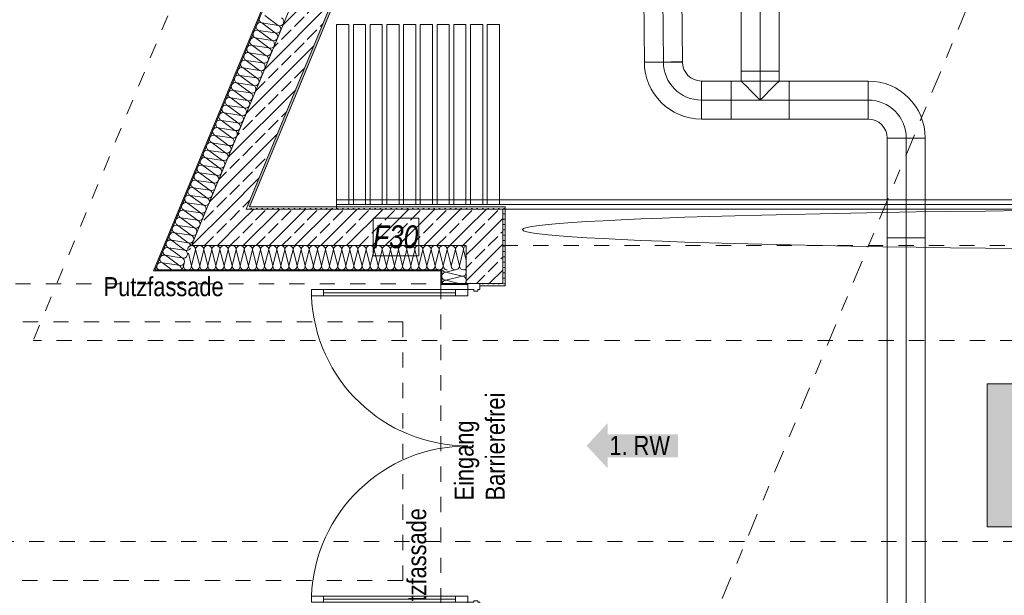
# Model space of a CAD drawing. Header units: metres. Extents: x -79 to 740, y -195 to 69.
# Tile 88 of 183: x 1.38 to 7.85, y 14.46 to 18.25. Entities that reach past the tile are written whole.
import ezdxf

# ---------------------------------------------------------------- set-up
doc = ezdxf.new("R2010")
doc.units = ezdxf.units.M
doc.header["$MEASUREMENT"] = 0
for name, pattern in [('Schnittlinie', [0.3, 0.15, -0.075, 0, -0.075]), ('Strichlinie eng', [0.115, 0.075, -0.04]), ('Strichlinie_ eng', [0.115, 0.075, -0.04]), ('STRICHPUNKT2', [12.7, 6.35, -3.175, 0, -3.175]), ('Untersicht', [0.1, 0.075, -0.025])]:
    doc.linetypes.add(name, pattern=pattern)
for name, color, linetype in [('00 Linien_Kreise_Splines', 7, 'Continuous'), ('00 Überdachte Pausenhalle', 7, 'Continuous'), ('10 Fassade', 7, 'Continuous'), ('50 Elektro', 7, 'Continuous'), ('70 Lüftung', 7, 'Continuous'), ('90 Allgemein Hinweise', 7, 'Continuous'), ('97 Brandschutz', 7, 'Continuous'), ('Neubau_00 Schraffuren', 7, 'Continuous'), ('Neubau_00 Überdachte Pausenhalle', 7, 'Continuous'), ('Neubau_10 Wand außen', 7, 'Continuous'), ('Neubau_30 Dach', 7, 'Continuous'), ('Neubau_30 Dachfenster', 7, 'Continuous'), ('Neubau_50 Möblierung', 7, 'Continuous')]:
    doc.layers.add(name, color=color, linetype=linetype)
doc.styles.add('ERSTELLTER_STIL_2', font='ARIALN.TTF')
doc.styles.add('ERSTELLTER_STIL_6', font='ARIALN.TTF')
doc.linetypes.add('Wolke', pattern='A,0,[3,995_ARC_240 MEN_GR_EG_2607011.Shx,S=0.015817,R=0,X=-0.000255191,Y=0.048578],-1.9835,0', length=1.9835)
pattern_1 = [(45, (0, 0.175), (-0.05568466, 0.05568466), [0, -0.0525, 0, -0.07875]), (110, (0.175, 0.175), (0.0740008, 0.02693409), [0, -0.0385, 0, -0.0665])]
pattern_2 = [(45, (0, 0), (-0.01767767, 0.01767767), [0, -0.025])]
pattern_3 = [(45, (0, 0), (-0.0848528, 0.0848528), []), (45, (-0.04243, 0.04243), (-0.0848528, 0.0848528), [0.09, -0.03])]

# ---------------------------------------------------------------- blocks, each defined once
blk = doc.blocks.new('*X152')
at = {"layer": 'Neubau_10 Wand außen', "color": 8, "linetype": 'Continuous', "lineweight": 9}
for p, q in [((2.4161, 16.7018), (2.4438, 16.6813)), ((2.46, 16.7312), (2.4642, 16.7305)), ((2.4618, 16.7323), (2.4642, 16.7305)), ((2.3247, 16.6407), (2.3771, 16.6019)), ((2.332, 16.6456), (2.4233, 16.632)), ((2.3704, 16.6713), (2.4233, 16.632)), ((2.396, 16.6884), (2.4438, 16.6813))]:
    blk.add_line(p, q, dxfattribs=at)
for centre, start, end in [((2.4744, 16.7552), 7.02306, 67.5), ((2.454, 16.7059), 247.5, 337.5), ((2.4744, 16.7552), 247.5, 337.5), ((2.454, 16.7059), 337.5, 67.5), ((2.4336, 16.6566), 247.5, 337.5), ((2.4131, 16.6074), 348.19325, 67.5), ((2.4336, 16.6566), 337.5, 67.5), ((2.3044, 16.6235), 207.24014, 234.23938)]:
    blk.add_arc(centre, 0.0267, start, end, dxfattribs=at)
blk = doc.blocks.new('*X154')
at = {"layer": 'Neubau_10 Wand außen', "color": 8, "linetype": 'Continuous', "lineweight": 9}
for p, q in [((2.9881, 18.2742), (3.0765, 18.2087)), ((2.9677, 18.2249), (3.0561, 18.1595)), ((2.9677, 18.2249), (3.0765, 18.2087)), ((2.9269, 18.1264), (3.0152, 18.0609)), ((2.9269, 18.1264), (3.0356, 18.1102)), ((2.9473, 18.1757), (3.0561, 18.1595)), ((2.9473, 18.1757), (3.0356, 18.1102)), ((2.9065, 18.0771), (2.9948, 18.0117)), ((2.9065, 18.0771), (3.0152, 18.0609)), ((2.8861, 18.0278), (2.9948, 18.0117)), ((2.8861, 18.0278), (2.9744, 17.9624)), ((2.8453, 17.9293), (2.9336, 17.8638)), ((2.8453, 17.9293), (2.954, 17.9131)), ((2.8657, 17.9786), (2.954, 17.9131)), ((2.8657, 17.9786), (2.9744, 17.9624)), ((2.8248, 17.88), (2.9336, 17.8638)), ((2.8248, 17.88), (2.9132, 17.8146)), ((2.8044, 17.8307), (2.8928, 17.7653)), ((2.8044, 17.8307), (2.9132, 17.8146)), ((2.7636, 17.7322), (2.8724, 17.716)), ((2.7636, 17.7322), (2.852, 17.6667)), ((2.784, 17.7815), (2.8724, 17.716)), ((2.784, 17.7815), (2.8928, 17.7653)), ((2.7432, 17.6829), (2.8315, 17.6175)), ((2.7432, 17.6829), (2.852, 17.6667)), ((2.7228, 17.6336), (2.8111, 17.5682)), ((2.7228, 17.6336), (2.8315, 17.6175)), ((2.682, 17.5351), (2.7703, 17.4696)), ((2.682, 17.5351), (2.7907, 17.5189)), ((2.7024, 17.5844), (2.8111, 17.5682)), ((2.7024, 17.5844), (2.7907, 17.5189)), ((2.6616, 17.4858), (2.7499, 17.4204)), ((2.6616, 17.4858), (2.7703, 17.4696)), ((2.6412, 17.4366), (2.7499, 17.4204)), ((2.6412, 17.4366), (2.7295, 17.3711)), ((2.6207, 17.3873), (2.7091, 17.3218)), ((2.6207, 17.3873), (2.7295, 17.3711)), ((2.5799, 17.2887), (2.6887, 17.2725)), ((2.5799, 17.2887), (2.6683, 17.2233)), ((2.6003, 17.338), (2.6887, 17.2725)), ((2.6003, 17.338), (2.7091, 17.3218)), ((2.5595, 17.2395), (2.6479, 17.174)), ((2.5595, 17.2395), (2.6683, 17.2233)), ((2.5391, 17.1902), (2.6274, 17.1247)), ((2.5391, 17.1902), (2.6479, 17.174)), ((2.4983, 17.0916), (2.5866, 17.0262)), ((2.4983, 17.0916), (2.607, 17.0755)), ((2.5187, 17.1409), (2.6274, 17.1247)), ((2.5187, 17.1409), (2.607, 17.0755)), ((2.4779, 17.0424), (2.5662, 16.9769)), ((2.4779, 17.0424), (2.5866, 17.0262)), ((2.4575, 16.9931), (2.5662, 16.9769)), ((2.4575, 16.9931), (2.5458, 16.9276)), ((2.4166, 16.8945), (2.505, 16.8291)), ((2.4166, 16.8945), (2.5254, 16.8784)), ((2.4371, 16.9438), (2.5254, 16.8784)), ((2.4371, 16.9438), (2.5458, 16.9276)), ((2.3962, 16.8453), (2.505, 16.8291)), ((2.3962, 16.8453), (2.4846, 16.7798)), ((2.3758, 16.796), (2.4218, 16.7619)), ((2.3758, 16.796), (2.4846, 16.7798))]:
    blk.add_line(p, q, dxfattribs=at)
for centre, start, end in [((2.9779, 18.2496), 157.5, 247.5), ((3.0867, 18.2334), 337.5, 67.5), ((2.9575, 18.2003), 157.5, 247.5), ((2.9575, 18.2003), 67.5, 157.5), ((3.0867, 18.2334), 247.5, 337.5), ((3.0663, 18.1841), 337.5, 67.5), ((2.9167, 18.1017), 67.5, 157.5), ((2.9371, 18.151), 157.5, 247.5), ((2.9371, 18.151), 67.5, 157.5), ((3.0458, 18.1348), 247.5, 337.5), ((3.0663, 18.1841), 247.5, 337.5), ((3.0458, 18.1348), 337.5, 67.5), ((2.8963, 18.0525), 157.5, 247.5), ((2.8963, 18.0525), 67.5, 157.5), ((2.9167, 18.1017), 157.5, 247.5), ((3.0254, 18.0856), 247.5, 337.5), ((3.005, 18.0363), 337.5, 67.5), ((3.0254, 18.0856), 337.5, 67.5), ((2.8759, 18.0032), 157.5, 247.5), ((2.8759, 18.0032), 67.5, 157.5), ((3.005, 18.0363), 247.5, 337.5), ((2.9846, 17.987), 337.5, 67.5), ((2.835, 17.9047), 67.5, 157.5), ((2.8555, 17.9539), 157.5, 247.5), ((2.8555, 17.9539), 67.5, 157.5), ((2.9642, 17.9377), 247.5, 337.5), ((2.9846, 17.987), 247.5, 337.5), ((2.9642, 17.9377), 337.5, 67.5), ((2.8146, 17.8554), 157.5, 247.5), ((2.8146, 17.8554), 67.5, 157.5), ((2.835, 17.9047), 157.5, 247.5), ((2.9438, 17.8885), 247.5, 337.5), ((2.9234, 17.8392), 337.5, 67.5), ((2.9438, 17.8885), 337.5, 67.5), ((2.7942, 17.8061), 157.5, 247.5), ((2.7942, 17.8061), 67.5, 157.5), ((2.9234, 17.8392), 247.5, 337.5), ((2.903, 17.7899), 337.5, 67.5), ((2.7534, 17.7076), 67.5, 157.5), ((2.7738, 17.7568), 157.5, 247.5), ((2.7738, 17.7568), 67.5, 157.5), ((2.8826, 17.7406), 247.5, 337.5), ((2.903, 17.7899), 247.5, 337.5), ((2.8826, 17.7406), 337.5, 67.5), ((2.733, 17.6583), 157.5, 247.5), ((2.733, 17.6583), 67.5, 157.5), ((2.7534, 17.7076), 157.5, 247.5), ((2.8622, 17.6914), 247.5, 337.5), ((2.8417, 17.6421), 337.5, 67.5), ((2.8622, 17.6914), 337.5, 67.5), ((2.7126, 17.609), 157.5, 247.5), ((2.7126, 17.609), 67.5, 157.5), ((2.8417, 17.6421), 247.5, 337.5), ((2.8213, 17.5928), 337.5, 67.5), ((2.6718, 17.5105), 67.5, 157.5), ((2.6922, 17.5597), 157.5, 247.5), ((2.6922, 17.5597), 67.5, 157.5), ((2.8009, 17.5436), 247.5, 337.5), ((2.8213, 17.5928), 247.5, 337.5), ((2.8009, 17.5436), 337.5, 67.5), ((2.6514, 17.4612), 157.5, 247.5), ((2.6514, 17.4612), 67.5, 157.5), ((2.6718, 17.5105), 157.5, 247.5), ((2.7805, 17.4943), 247.5, 337.5), ((2.7601, 17.445), 337.5, 67.5), ((2.7805, 17.4943), 337.5, 67.5), ((2.6309, 17.4119), 157.5, 247.5), ((2.6309, 17.4119), 67.5, 157.5), ((2.7601, 17.445), 247.5, 337.5), ((2.7397, 17.3957), 337.5, 67.5), ((2.5901, 17.3134), 67.5, 157.5), ((2.6105, 17.3626), 157.5, 247.5), ((2.6105, 17.3626), 67.5, 157.5), ((2.7397, 17.3957), 247.5, 337.5), ((2.7193, 17.3465), 337.5, 67.5), ((2.5697, 17.2641), 157.5, 247.5), ((2.5697, 17.2641), 67.5, 157.5), ((2.5901, 17.3134), 157.5, 247.5), ((2.6989, 17.2972), 247.5, 337.5), ((2.7193, 17.3465), 247.5, 337.5), ((2.6989, 17.2972), 337.5, 67.5), ((2.5493, 17.2148), 157.5, 247.5), ((2.5493, 17.2148), 67.5, 157.5), ((2.6785, 17.2479), 247.5, 337.5), ((2.6581, 17.1986), 337.5, 67.5), ((2.6785, 17.2479), 337.5, 67.5), ((2.5289, 17.1655), 157.5, 247.5), ((2.5289, 17.1655), 67.5, 157.5), ((2.6581, 17.1986), 247.5, 337.5), ((2.6377, 17.1494), 337.5, 67.5), ((2.4881, 17.067), 67.5, 157.5), ((2.5085, 17.1163), 157.5, 247.5), ((2.5085, 17.1163), 67.5, 157.5), ((2.6172, 17.1001), 247.5, 337.5), ((2.6377, 17.1494), 247.5, 337.5), ((2.6172, 17.1001), 337.5, 67.5), ((2.4677, 17.0177), 157.5, 247.5), ((2.4677, 17.0177), 67.5, 157.5), ((2.4881, 17.067), 157.5, 247.5), ((2.5968, 17.0508), 247.5, 337.5), ((2.5764, 17.0015), 337.5, 67.5), ((2.5968, 17.0508), 337.5, 67.5), ((2.4473, 16.9685), 157.5, 247.5), ((2.4473, 16.9685), 67.5, 157.5), ((2.5764, 17.0015), 247.5, 337.5), ((2.556, 16.9523), 337.5, 67.5), ((2.4064, 16.8699), 67.5, 157.5), ((2.4269, 16.9192), 157.5, 247.5), ((2.4269, 16.9192), 67.5, 157.5), ((2.5356, 16.903), 247.5, 337.5), ((2.556, 16.9523), 247.5, 337.5), ((2.5356, 16.903), 337.5, 67.5), ((2.386, 16.8206), 157.5, 247.5), ((2.386, 16.8206), 67.5, 157.5), ((2.4064, 16.8699), 157.5, 247.5), ((2.5152, 16.8537), 247.5, 337.5), ((2.4948, 16.8045), 337.5, 67.5), ((2.5152, 16.8537), 337.5, 67.5), ((2.3656, 16.7714), 157.5, 200.77768), ((2.3656, 16.7714), 67.5, 157.5), ((2.4948, 16.8045), 247.5, 337.5), ((2.4744, 16.7552), 14.60249, 67.5)]:
    blk.add_arc(centre, 0.0267, start, end, dxfattribs=at)
blk = doc.blocks.new('*X155')
at = {"layer": 'Neubau_10 Wand außen', "color": 8, "linetype": 'Continuous', "lineweight": 9}
for p, q in [((2.4218, 16.7619), (2.4618, 16.7323)), ((2.335, 16.6974), (2.396, 16.6884)), ((2.335, 16.6974), (2.3704, 16.6713)), ((2.3554, 16.7467), (2.4161, 16.7018)), ((2.3554, 16.7467), (2.46, 16.7312)), ((2.3146, 16.6482), (2.3247, 16.6407)), ((2.3146, 16.6482), (2.332, 16.6456))]:
    blk.add_line(p, q, dxfattribs=at)
for centre, start, end in [((2.3656, 16.7714), 200.77768, 247.5), ((2.4744, 16.7552), 7.02306, 14.60249), ((2.3248, 16.6728), 67.5, 157.5), ((2.3452, 16.7221), 157.5, 247.5), ((2.3452, 16.7221), 67.5, 157.5), ((2.3044, 16.6235), 157.5, 207.24014), ((2.3044, 16.6235), 67.5, 157.5), ((2.3248, 16.6728), 157.5, 247.5)]:
    blk.add_arc(centre, 0.0267, start, end, dxfattribs=at)
blk = doc.blocks.new('*X156')
at = {"layer": 'Neubau_10 Wand außen', "color": 8, "linetype": 'Continuous', "lineweight": 9}
for p, q in [((4.2667, 16.6286), (4.2489, 16.6995)), ((4.2667, 16.6286), (4.2933, 16.7352)), ((4.3113, 16.6634), (4.2933, 16.7352)), ((4.2133, 16.6286), (4.2063, 16.6569)), ((4.2133, 16.6286), (4.2251, 16.6757))]:
    blk.add_line(p, q, dxfattribs=at)
for centre, start, end in [((4.32, 16.7352), 109.04884, 114.69985), ((4.2667, 16.7352), 0, 16.55431), ((4.32, 16.7352), 155.30015, 180), ((4.24, 16.6286), 180, 270), ((4.24, 16.6286), 270, 0), ((4.2933, 16.6286), 180, 270), ((4.1867, 16.6286), 211.65693, 270), ((4.2933, 16.6286), 270, 312.34755)]:
    blk.add_arc(centre, 0.0267, start, end, dxfattribs=at)
blk = doc.blocks.new('*X157')
at = {"layer": 'Neubau_10 Wand außen', "color": 8, "linetype": 'Continuous', "lineweight": 9}
for p, q in [((2.5067, 16.6286), (2.4856, 16.7127)), ((2.5067, 16.6286), (2.5333, 16.7352)), ((2.56, 16.6286), (2.5333, 16.7352)), ((2.56, 16.6286), (2.5867, 16.7352)), ((2.6133, 16.6286), (2.5867, 16.7352)), ((2.6133, 16.6286), (2.64, 16.7352)), ((2.6667, 16.6286), (2.64, 16.7352)), ((2.6667, 16.6286), (2.6933, 16.7352)), ((2.72, 16.6286), (2.6933, 16.7352)), ((2.72, 16.6286), (2.7467, 16.7352)), ((2.7733, 16.6286), (2.7467, 16.7352)), ((2.7733, 16.6286), (2.8, 16.7352)), ((2.8267, 16.6286), (2.8, 16.7352)), ((2.8267, 16.6286), (2.8533, 16.7352)), ((2.88, 16.6286), (2.8533, 16.7352)), ((2.88, 16.6286), (2.9067, 16.7352)), ((2.9333, 16.6286), (2.9067, 16.7352)), ((2.9333, 16.6286), (2.96, 16.7352)), ((2.9867, 16.6286), (2.96, 16.7352)), ((2.9867, 16.6286), (3.0133, 16.7352)), ((3.04, 16.6286), (3.0133, 16.7352)), ((3.04, 16.6286), (3.0667, 16.7352)), ((3.0933, 16.6286), (3.0667, 16.7352)), ((3.0933, 16.6286), (3.12, 16.7352)), ((3.1467, 16.6286), (3.12, 16.7352)), ((3.1467, 16.6286), (3.1733, 16.7352)), ((3.2, 16.6286), (3.1733, 16.7352)), ((3.2, 16.6286), (3.2267, 16.7352)), ((3.2533, 16.6286), (3.2267, 16.7352)), ((3.2533, 16.6286), (3.28, 16.7352)), ((3.3067, 16.6286), (3.28, 16.7352)), ((3.3067, 16.6286), (3.3333, 16.7352)), ((3.36, 16.6286), (3.3333, 16.7352)), ((3.36, 16.6286), (3.3867, 16.7352)), ((3.4133, 16.6286), (3.3867, 16.7352)), ((3.4133, 16.6286), (3.44, 16.7352)), ((3.4667, 16.6286), (3.44, 16.7352)), ((3.4667, 16.6286), (3.4933, 16.7352)), ((3.52, 16.6286), (3.4933, 16.7352)), ((3.52, 16.6286), (3.5467, 16.7352)), ((3.5733, 16.6286), (3.5467, 16.7352)), ((3.5733, 16.6286), (3.6, 16.7352)), ((3.6267, 16.6286), (3.6, 16.7352)), ((3.6267, 16.6286), (3.6533, 16.7352)), ((3.68, 16.6286), (3.6533, 16.7352)), ((3.68, 16.6286), (3.7067, 16.7352)), ((3.7333, 16.6286), (3.7067, 16.7352)), ((3.7333, 16.6286), (3.76, 16.7352)), ((3.7867, 16.6286), (3.76, 16.7352)), ((3.7867, 16.6286), (3.8133, 16.7352)), ((3.84, 16.6286), (3.8133, 16.7352)), ((3.84, 16.6286), (3.8667, 16.7352)), ((3.8933, 16.6286), (3.8667, 16.7352)), ((3.8933, 16.6286), (3.92, 16.7352)), ((3.9467, 16.6286), (3.92, 16.7352)), ((3.9467, 16.6286), (3.9733, 16.7352)), ((4, 16.6286), (3.9733, 16.7352)), ((4, 16.6286), (4.0267, 16.7352)), ((4.0533, 16.6286), (4.0267, 16.7352)), ((4.0533, 16.6286), (4.08, 16.7352)), ((4.1067, 16.6286), (4.08, 16.7352)), ((4.1067, 16.6286), (4.1333, 16.7352)), ((4.1513, 16.6634), (4.1333, 16.7352)), ((2.4533, 16.6286), (2.4524, 16.6324)), ((2.4533, 16.6286), (2.4572, 16.644))]:
    blk.add_line(p, q, dxfattribs=at)
for centre, start, end in [((2.5067, 16.7352), 91.38646, 180), ((2.5067, 16.7352), 0, 90), ((2.56, 16.7352), 90, 180), ((2.56, 16.7352), 0, 90), ((2.6133, 16.7352), 90, 180), ((2.6133, 16.7352), 0, 90), ((2.6667, 16.7352), 90, 180), ((2.6667, 16.7352), 0, 90), ((2.72, 16.7352), 90, 180), ((2.72, 16.7352), 0, 90), ((2.7733, 16.7352), 90, 180), ((2.7733, 16.7352), 0, 90), ((2.8267, 16.7352), 90, 180), ((2.8267, 16.7352), 0, 90), ((2.88, 16.7352), 90, 180), ((2.88, 16.7352), 0, 90), ((2.9333, 16.7352), 90, 180), ((2.9333, 16.7352), 0, 90), ((2.9867, 16.7352), 90, 180), ((2.9867, 16.7352), 0, 90), ((3.04, 16.7352), 90, 180), ((3.04, 16.7352), 0, 90), ((3.0933, 16.7352), 90, 180), ((3.0933, 16.7352), 0, 90), ((3.1467, 16.7352), 90, 180), ((3.1467, 16.7352), 0, 90), ((3.2, 16.7352), 90, 180), ((3.2, 16.7352), 0, 90), ((3.2533, 16.7352), 90, 180), ((3.2533, 16.7352), 0, 90), ((3.3067, 16.7352), 90, 180), ((3.3067, 16.7352), 0, 90), ((3.36, 16.7352), 90, 180), ((3.36, 16.7352), 0, 90), ((3.4133, 16.7352), 90, 180), ((3.4133, 16.7352), 0, 90), ((3.4667, 16.7352), 90, 180), ((3.4667, 16.7352), 0, 90), ((3.52, 16.7352), 90, 180), ((3.52, 16.7352), 0, 90), ((3.5733, 16.7352), 90, 180), ((3.5733, 16.7352), 0, 90), ((3.6267, 16.7352), 90, 180), ((3.6267, 16.7352), 0, 90), ((3.68, 16.7352), 90, 180), ((3.68, 16.7352), 0, 90), ((3.7333, 16.7352), 90, 180), ((3.7333, 16.7352), 0, 90), ((3.7867, 16.7352), 90, 180), ((3.7867, 16.7352), 0, 90), ((3.84, 16.7352), 90, 180), ((3.84, 16.7352), 0, 90), ((3.8933, 16.7352), 90, 180), ((3.8933, 16.7352), 0, 90), ((3.9467, 16.7352), 90, 180), ((3.9467, 16.7352), 0, 90), ((4, 16.7352), 90, 180), ((4, 16.7352), 0, 90), ((4.0533, 16.7352), 90, 180), ((4.0533, 16.7352), 0, 90), ((4.1067, 16.7352), 90, 180), ((4.1067, 16.7352), 0, 90), ((4.16, 16.7352), 109.04884, 180), ((2.4267, 16.6286), 304.20557, 0), ((2.48, 16.6286), 180, 270), ((2.48, 16.6286), 270, 0), ((2.5333, 16.6286), 180, 270), ((2.5333, 16.6286), 270, 0), ((2.5867, 16.6286), 180, 270), ((2.5867, 16.6286), 270, 0), ((2.64, 16.6286), 180, 270), ((2.64, 16.6286), 270, 0), ((2.6933, 16.6286), 180, 270), ((2.6933, 16.6286), 270, 0), ((2.7467, 16.6286), 180, 270), ((2.7467, 16.6286), 270, 0), ((2.8, 16.6286), 180, 270), ((2.8, 16.6286), 270, 0), ((2.8533, 16.6286), 180, 270), ((2.8533, 16.6286), 270, 0), ((2.9067, 16.6286), 180, 270), ((2.9067, 16.6286), 270, 0), ((2.96, 16.6286), 180, 270), ((2.96, 16.6286), 270, 0), ((3.0133, 16.6286), 180, 270), ((3.0133, 16.6286), 270, 0), ((3.0667, 16.6286), 180, 270), ((3.0667, 16.6286), 270, 0), ((3.12, 16.6286), 180, 270), ((3.12, 16.6286), 270, 0), ((3.1733, 16.6286), 180, 270), ((3.1733, 16.6286), 270, 0), ((3.2267, 16.6286), 180, 270), ((3.2267, 16.6286), 270, 0), ((3.28, 16.6286), 180, 270), ((3.28, 16.6286), 270, 0), ((3.3333, 16.6286), 180, 270), ((3.3333, 16.6286), 270, 0), ((3.3867, 16.6286), 180, 270), ((3.3867, 16.6286), 270, 0), ((3.44, 16.6286), 180, 270), ((3.44, 16.6286), 270, 0), ((3.4933, 16.6286), 180, 270), ((3.4933, 16.6286), 270, 0), ((3.5467, 16.6286), 180, 270), ((3.5467, 16.6286), 270, 0), ((3.6, 16.6286), 180, 270), ((3.6, 16.6286), 270, 0), ((3.6533, 16.6286), 180, 270), ((3.6533, 16.6286), 270, 0), ((3.7067, 16.6286), 180, 270), ((3.7067, 16.6286), 270, 0), ((3.76, 16.6286), 180, 270), ((3.76, 16.6286), 270, 0), ((3.8133, 16.6286), 180, 270), ((3.8133, 16.6286), 270, 0), ((3.8667, 16.6286), 180, 270), ((3.8667, 16.6286), 270, 0), ((3.92, 16.6286), 180, 270), ((3.92, 16.6286), 270, 0), ((3.9733, 16.6286), 180, 270), ((3.9733, 16.6286), 270, 0), ((4.0267, 16.6286), 180, 270), ((4.0267, 16.6286), 270, 0), ((4.08, 16.6286), 180, 270), ((4.08, 16.6286), 270, 0), ((4.1333, 16.6286), 180, 270), ((4.1333, 16.6286), 270, 312.34755)]:
    blk.add_arc(centre, 0.0267, start, end, dxfattribs=at)
blk = doc.blocks.new('*X158')
at = {"layer": 'Neubau_10 Wand außen', "color": 8, "linetype": 'Continuous', "lineweight": 9}
for p, q in [((4.16, 16.6286), (4.1867, 16.7352)), ((4.2063, 16.6569), (4.1867, 16.7352)), ((4.2251, 16.6757), (4.24, 16.7352)), ((4.2489, 16.6995), (4.24, 16.7352)), ((4.16, 16.6286), (4.1513, 16.6634))]:
    blk.add_line(p, q, dxfattribs=at)
for centre, start, end in [((4.16, 16.7352), 90, 109.04884), ((4.16, 16.7352), 0, 90), ((4.2133, 16.7352), 90, 180), ((4.2133, 16.7352), 0, 90), ((4.2667, 16.7352), 90, 180), ((4.2667, 16.7352), 16.55431, 90), ((4.32, 16.7352), 114.69985, 155.30015), ((4.1333, 16.6286), 312.34755, 0), ((4.1867, 16.6286), 180, 211.65693)]:
    blk.add_arc(centre, 0.0267, start, end, dxfattribs=at)
blk = doc.blocks.new('*X159')
at = {"layer": 'Neubau_10 Wand außen', "color": 8, "linetype": 'Continuous', "lineweight": 9}
for p, q in [((4.1518, 16.5652), (4.1513, 16.56)), ((4.1533, 16.5702), (4.1518, 16.5652)), ((4.1558, 16.5748), (4.1533, 16.5702)), ((4.154, 16.6019), (4.1558, 16.5985)), ((4.1558, 16.5985), (4.1591, 16.5945)), ((4.1591, 16.5789), (4.1558, 16.5748)), ((4.1591, 16.5945), (4.1631, 16.5912)), ((4.1631, 16.5822), (4.1591, 16.5789)), ((4.1631, 16.5912), (4.1678, 16.5887)), ((4.1678, 16.5846), (4.1631, 16.5822)), ((4.1678, 16.5887), (4.1728, 16.5872)), ((4.1728, 16.5862), (4.1678, 16.5846)), ((4.1728, 16.5872), (4.178, 16.5867)), ((4.178, 16.5867), (4.1728, 16.5862)), ((4.178, 16.5867), (4.2389, 16.6019)), ((4.178, 16.5867), (4.2846, 16.56)), ((4.2898, 16.5605), (4.2948, 16.562)), ((4.2948, 16.562), (4.2994, 16.5645)), ((4.2994, 16.5645), (4.3035, 16.5678)), ((4.3035, 16.5678), (4.3068, 16.5719)), ((4.3068, 16.6015), (4.3065, 16.6019)), ((4.3093, 16.5969), (4.3068, 16.6015)), ((4.3068, 16.5719), (4.3093, 16.5765)), ((4.3108, 16.5919), (4.3093, 16.5969)), ((4.3093, 16.5765), (4.3108, 16.5815)), ((4.3113, 16.5867), (4.3108, 16.5919)), ((4.3108, 16.5815), (4.3113, 16.5867)), ((4.1513, 16.56), (4.1518, 16.5548)), ((4.1518, 16.5548), (4.1533, 16.5498)), ((4.1533, 16.5169), (4.1518, 16.5119)), ((4.1533, 16.5498), (4.1558, 16.5452)), ((4.1558, 16.5215), (4.1533, 16.5169)), ((4.1558, 16.5452), (4.1591, 16.5411)), ((4.1591, 16.5255), (4.1558, 16.5215)), ((4.1591, 16.5411), (4.1631, 16.5378)), ((4.1631, 16.5288), (4.1591, 16.5255)), ((4.1631, 16.5378), (4.1678, 16.5354)), ((4.1678, 16.5313), (4.1631, 16.5288)), ((4.1678, 16.5354), (4.1728, 16.5338)), ((4.1728, 16.5328), (4.1678, 16.5313)), ((4.1728, 16.5338), (4.178, 16.5333)), ((4.178, 16.5333), (4.1728, 16.5328)), ((4.178, 16.5333), (4.2846, 16.56)), ((4.178, 16.5333), (4.2637, 16.5119)), ((4.2846, 16.56), (4.2898, 16.5605)), ((4.2898, 16.5595), (4.2846, 16.56)), ((4.2948, 16.558), (4.2898, 16.5595)), ((4.2994, 16.5555), (4.2948, 16.558)), ((4.3035, 16.5522), (4.2994, 16.5555)), ((4.3003, 16.5119), (4.3035, 16.5145)), ((4.3068, 16.5481), (4.3035, 16.5522)), ((4.3035, 16.5145), (4.3068, 16.5185)), ((4.3093, 16.5435), (4.3068, 16.5481)), ((4.3068, 16.5185), (4.3093, 16.5231)), ((4.3108, 16.5385), (4.3093, 16.5435)), ((4.3093, 16.5231), (4.3108, 16.5281)), ((4.3113, 16.5333), (4.3108, 16.5385)), ((4.3108, 16.5281), (4.3113, 16.5333))]:
    blk.add_line(p, q, dxfattribs=at)
blk = doc.blocks.new('Glastür 2-Fl 27_3')
at = {"layer": 'Neubau_10 Wand außen', "color": 7, "linetype": 'Continuous', "lineweight": 13}
for p, q in [((-1.0275, 1.0275), (-1.0275, 0.9475)), ((-0.9875, 1.0275), (-1.0275, 1.0275)), ((-0.9875, 0.9475), (-0.9875, 1.0275)), ((0.9875, 0.9475), (0.9875, 1.0275)), ((0.9875, 1.0275), (1.0275, 1.0275)), ((1.0275, 1.0275), (1.0275, 0.9475)), ((-1.0275, 0.9475), (-0.9875, 0.9475)), ((-1.0075, 0.9475), (-1.0075, 0.08)), ((1.0275, 0.9475), (0.9875, 0.9475)), ((1.0075, 0.9475), (1.0075, 0.08)), ((-1.0675, 0.177), (-1.0605, 0.177)), ((-1.0605, 0), (-1.0605, 0.177)), ((1.0675, 0.177), (1.0605, 0.177)), ((1.0605, 0), (1.0605, 0.177)), ((-0.9875, 0.08), (-1.0275, 0.08)), ((-1.0275, 0.08), (-1.0275, 0)), ((-0.9875, 0), (-0.9875, 0.08)), ((0.9875, 0), (0.9875, 0.08)), ((0.9875, 0.08), (1.0275, 0.08)), ((1.0275, 0.08), (1.0275, 0)), ((-1.0675, -0.08), (-1.0675, 0)), ((-1.0675, 0), (-1.0275, 0)), ((-1.0675, -0.08), (-1.0675, 0)), ((-1.0675, -0.08), (-1.0675, 0)), ((-1.0275, 0), (-1.0275, -0.04)), ((-1.0275, 0), (-0.9875, 0)), ((1.0275, 0), (0.9875, 0)), ((1.0275, -0.04), (1.0275, 0)), ((1.0275, 0), (1.0675, 0)), ((1.0675, 0), (1.0675, -0.08)), ((1.0675, -0.08), (1.0675, 0)), ((1.0675, -0.08), (1.0675, 0)), ((-1.0175, -0.04), (-1.0275, -0.04)), ((-1.0175, -0.0654), (-1.0175, -0.04)), ((1.0275, -0.04), (1.0175, -0.04)), ((1.0175, -0.04), (1.0175, -0.0654)), ((-1.0275, -0.08), (-1.0675, -0.08)), ((-1.0525, -0.08), (-1.0525, -0.245)), ((-1.0275, -0.0654), (-1.0275, -0.08)), ((-1.0275, -0.0654), (-1.0175, -0.0654)), ((1.0175, -0.0654), (1.0275, -0.0654)), ((1.0275, -0.08), (1.0275, -0.0654)), ((1.0675, -0.08), (1.0275, -0.08)), ((1.0525, -0.08), (1.0525, -0.245)), ((-1.0675, -0.245), (-1.0525, -0.245)), ((1.0675, -0.245), (1.0525, -0.245))]:
    blk.add_line(p, q, dxfattribs=at)
at = {"layer": 'Neubau_10 Wand außen', "color": 7, "linetype": 'Continuous', "lineweight": 13, "flags": 128}
for points in [[(-1.0275, 0.9475), (-1.0275, 0.08), (-1.0075, 0.08), (-1.0075, 0.9475)], [(-1.0075, 0.9475), (-1.0075, 0.08), (-0.9875, 0.08), (-0.9875, 0.9475)], [(1.0075, 0.9475), (1.0075, 0.08), (0.9875, 0.08), (0.9875, 0.9475)], [(1.0275, 0.9475), (1.0275, 0.08), (1.0075, 0.08), (1.0075, 0.9475)]]:
    blk.add_lwpolyline(points, close=True, dxfattribs=at)
at = {"layer": 'Neubau_10 Wand außen', "color": 7, "linetype": 'Continuous', "lineweight": 9}
for centre, start, end in [((-1.0275, 0), 0, 87.76894), ((1.0275, 0), 92.23106, 180)]:
    blk.add_arc(centre, 1.0275, start, end, dxfattribs=at)
blk = doc.blocks.new('Mobiltrennwand 27[40]_1', base_point=(3.4596, 17.0319))
at = {"layer": 'Neubau_50 Möblierung', "color": 8, "linetype": 'Continuous', "lineweight": 18}
for p, q in [((3.4596, 17.0619), (15.2832, 17.0619)), ((3.4596, 17.0019), (3.4596, 17.0619)), ((3.4596, 17.0319), (15.2832, 17.0319)), ((15.2832, 17.0019), (3.4596, 17.0019))]:
    blk.add_line(p, q, dxfattribs=at)
at = {"layer": 'Neubau_50 Möblierung', "color": 8, "linetype": 'Continuous', "lineweight": 18, "flags": 128}
for points in [[(3.5396, 18.2143), (3.5396, 17.0319), (3.4596, 17.0319), (3.4596, 18.2143)], [(3.6496, 18.2143), (3.6496, 17.0319), (3.5696, 17.0319), (3.5696, 18.2143)], [(3.7596, 18.2143), (3.7596, 17.0319), (3.6796, 17.0319), (3.6796, 18.2143)], [(3.8696, 18.2143), (3.8696, 17.0319), (3.7896, 17.0319), (3.7896, 18.2143)], [(3.9796, 18.2143), (3.9796, 17.0319), (3.8996, 17.0319), (3.8996, 18.2143)], [(4.0896, 18.2143), (4.0896, 17.0319), (4.0096, 17.0319), (4.0096, 18.2143)], [(4.1996, 18.2143), (4.1996, 17.0319), (4.1196, 17.0319), (4.1196, 18.2143)], [(4.3096, 18.2143), (4.3096, 17.0319), (4.2296, 17.0319), (4.2296, 18.2143)], [(4.4196, 18.2143), (4.4196, 17.0319), (4.3396, 17.0319), (4.3396, 18.2143)], [(4.5296, 18.2143), (4.5296, 17.0319), (4.4496, 17.0319), (4.4496, 18.2143)]]:
    blk.add_lwpolyline(points, close=True, dxfattribs=at)
blk = doc.blocks.new('Pfeil gerade 27')
at = {"layer": '97 Brandschutz', "linetype": 'Continuous', "lineweight": 18, "true_color": 0x60cd00}
blk.add_hatch(color=72, dxfattribs=at).paths.add_polyline_path([(0.3, 0), (0.1607, 0.1497), (0.1607, 0.0752), (-0.3, 0.0752), (-0.3, -0.0752), (0.1607, -0.0752), (0.1607, -0.1497)])

msp = doc.modelspace()

# ---------------------------------------------------------------- hatches: boundary and pattern name
at = {"layer": 'Neubau_10 Wand außen', "linetype": 'Continuous', "lineweight": 0, "true_color": 0x000000}
h = msp.add_hatch(dxfattribs=at)
h.set_pattern_fill('Mörtel_0001', color=18, style=0, pattern_type=2)
h.set_pattern_definition(pattern_1)
h.paths.add_polyline_path([(5.581, 24.6219), (2.259, 16.6019), (2.2666, 16.6019), (5.5886, 24.6219)])
h = msp.add_hatch(dxfattribs=at)
h.set_pattern_fill('Beton_Stahlbeton_0001', color=18, style=0, pattern_type=2)
h.set_pattern_definition(pattern_3)
h.paths.add_polyline_path([(2.8652, 17.0019), (6.0215, 24.6219), (5.7617, 24.6219), (2.6054, 17.0019)])
h = msp.add_hatch(dxfattribs=at)
h.set_pattern_fill('Gips_0001', color=18, style=0, pattern_type=2)
h.set_pattern_definition(pattern_2)
h.paths.add_polyline_path([(2.8877, 17.0169), (6.0377, 24.6219), (6.0215, 24.6219), (2.8714, 17.0169)])
h = msp.add_hatch(dxfattribs=at)
h.set_pattern_fill('Gips_0001', color=18, style=0, pattern_type=2)
h.set_pattern_definition(pattern_2)
h.paths.add_polyline_path([(2.8877, 17.0169), (2.8652, 17.0019), (2.8814, 17.0019)])
h = msp.add_hatch(dxfattribs=at)
h.set_pattern_fill('Gips_0001', color=18, style=0, pattern_type=2)
h.set_pattern_definition(pattern_2)
h.paths.add_polyline_path([(2.8714, 17.0169), (2.8652, 17.0019), (2.8877, 17.0169)])
h = msp.add_hatch(dxfattribs=at)
h.set_pattern_fill('Gips_0001', color=18, style=0, pattern_type=2)
h.set_pattern_definition(pattern_2)
h.paths.add_polyline_path([(4.5513, 17.0169), (2.8877, 17.0169), (2.8814, 17.0019), (4.5513, 17.0019)])
h = msp.add_hatch(dxfattribs=at)
h.set_pattern_fill('Gips_0001', color=18, style=0, pattern_type=2)
h.set_pattern_definition(pattern_2)
h.paths.add_polyline_path([(4.5513, 17.0019), (4.5663, 17.0019), (4.5663, 17.0169)])
h = msp.add_hatch(dxfattribs=at)
h.set_pattern_fill('Gips_0001', color=18, style=0, pattern_type=2)
h.set_pattern_definition(pattern_2)
h.paths.add_polyline_path([(4.5513, 17.0169), (4.5513, 17.0019), (4.5663, 17.0169)])
h = msp.add_hatch(dxfattribs=at)
h.set_pattern_fill('Beton_Stahlbeton_0001', color=18, style=0, pattern_type=2)
h.set_pattern_definition(pattern_3)
h.paths.add_polyline_path([(2.8652, 17.0019), (2.506, 16.7619), (2.7658, 16.7619)])
h = msp.add_hatch(dxfattribs=at)
h.set_pattern_fill('Beton_Stahlbeton_0001', color=18, style=0, pattern_type=2)
h.set_pattern_definition(pattern_3)
h.paths.add_polyline_path([(2.6054, 17.0019), (2.506, 16.7619), (2.8652, 17.0019)])
h = msp.add_hatch(dxfattribs=at)
h.set_pattern_fill('Beton_Stahlbeton_0001', color=18, style=0, pattern_type=2)
h.set_pattern_definition(pattern_3)
h.paths.add_polyline_path([(4.3113, 17.0019), (2.8652, 17.0019), (2.7658, 16.7619), (4.3113, 16.7619)])
h = msp.add_hatch(dxfattribs=at)
h.set_pattern_fill('Beton_Stahlbeton_0001', color=18, style=0, pattern_type=2)
h.set_pattern_definition(pattern_3)
h.paths.add_polyline_path([(4.3113, 16.7619), (4.5513, 16.7619), (4.5513, 17.0019)])
h = msp.add_hatch(dxfattribs=at)
h.set_pattern_fill('Beton_Stahlbeton_0001', color=18, style=0, pattern_type=2)
h.set_pattern_definition(pattern_3)
h.paths.add_polyline_path([(4.3113, 17.0019), (4.3113, 16.7619), (4.5513, 17.0019)])
h = msp.add_hatch(dxfattribs=at)
h.set_pattern_fill('Gips_0001', color=18, style=0, pattern_type=2)
h.set_pattern_definition(pattern_2)
h.paths.add_polyline_path([(4.5513, 17.0019), (4.5513, 16.5119), (4.5663, 16.5119), (4.5663, 17.0019)])
h = msp.add_hatch(dxfattribs=at)
h.set_pattern_fill('Beton_Stahlbeton_0001', color=18, style=0, pattern_type=2)
h.set_pattern_definition(pattern_3)
h.paths.add_polyline_path([(4.3113, 16.7619), (4.3113, 16.5119), (4.3213, 16.5119), (4.4013, 16.5119), (4.5513, 16.5119), (4.5513, 16.7619)])
h = msp.add_hatch(dxfattribs=at)
h.set_pattern_fill('Mörtel_0001', color=18, style=0, pattern_type=2)
h.set_pattern_definition(pattern_1)
h.paths.add_polyline_path([(2.2666, 16.6019), (2.2561, 16.5949), (2.2637, 16.5949)])
h = msp.add_hatch(dxfattribs=at)
h.set_pattern_fill('Mörtel_0001', color=18, style=0, pattern_type=2)
h.set_pattern_definition(pattern_1)
h.paths.add_polyline_path([(2.259, 16.6019), (2.2561, 16.5949), (2.2666, 16.6019)])
h = msp.add_hatch(dxfattribs=at)
h.set_pattern_fill('Mörtel_0001', color=18, style=0, pattern_type=2)
h.set_pattern_definition(pattern_1)
h.paths.add_polyline_path([(4.1443, 16.6019), (2.2666, 16.6019), (2.2637, 16.5949), (4.1443, 16.5949)])
h = msp.add_hatch(dxfattribs=at)
h.set_pattern_fill('Mörtel_0001', color=18, style=0, pattern_type=2)
h.set_pattern_definition(pattern_1)
h.paths.add_polyline_path([(4.1443, 16.5949), (4.1513, 16.5949), (4.1513, 16.6019)])
h = msp.add_hatch(dxfattribs=at)
h.set_pattern_fill('Mörtel_0001', color=18, style=0, pattern_type=2)
h.set_pattern_definition(pattern_1)
h.paths.add_polyline_path([(4.1443, 16.6019), (4.1443, 16.5949), (4.1513, 16.6019)])
h = msp.add_hatch(dxfattribs=at)
h.set_pattern_fill('Mörtel_0001', color=18, style=0, pattern_type=2)
h.set_pattern_definition(pattern_1)
h.paths.add_polyline_path([(4.1443, 16.5949), (4.1443, 16.5119), (4.1513, 16.5119), (4.1513, 16.5949)])
h = msp.add_hatch(dxfattribs=at)
h.set_pattern_fill('Mörtel_0001', color=18, style=0, pattern_type=2)
h.set_pattern_definition(pattern_1)
h.paths.add_polyline_path([(4.1443, 16.5049), (4.3213, 16.5049), (4.3213, 16.5119), (4.1513, 16.5119), (4.1443, 16.5119)])
h = msp.add_hatch(dxfattribs=at)
h.set_pattern_fill('Gips_0001', color=18, style=0, pattern_type=2)
h.set_pattern_definition(pattern_2)
h.paths.add_polyline_path([(4.5663, 16.5119), (4.5513, 16.5119), (4.4013, 16.5119), (4.4013, 16.4969), (4.5663, 16.4969)])
at = {"layer": 'Neubau_30 Dachfenster', "linetype": 'Continuous', "lineweight": 0, "true_color": 0x000000}
msp.add_hatch(color=18, dxfattribs=at).paths.add_polyline_path([(7.734, 14.9119), (8.714, 14.9119), (8.714, 15.8519), (7.734, 15.8519)])

# ---------------------------------------------------------------- linework, layer by layer
at = {"layer": '00 Linien_Kreise_Splines', "color": 7, "linetype": 'Schnittlinie', "lineweight": 9}
msp.add_lwpolyline([(-4.8577, -11.7502), (13.1391, 31.6887)], dxfattribs=at)
at = {"layer": '00 Überdachte Pausenhalle', "color": 8, "linetype": 'Untersicht', "lineweight": 9}
for points in [[(-15.2511, 16.5094), (4.1443, 16.5094), (4.1443, 14.3094), (-15.2511, 14.3094)], [(-15.0011, 16.2594), (3.8943, 16.2594), (3.8943, 14.5594), (-15.0011, 14.5594)]]:
    msp.add_lwpolyline(points, close=True, dxfattribs=at)
at = {"layer": '50 Elektro', "color": 190, "linetype": 'Strichlinie_ eng', "lineweight": 18, "true_color": 0x9900ff}
msp.add_line((18.1387, 14.8162), (-51.2945, 14.8162), dxfattribs=at)
at = {"layer": '70 Lüftung', "color": 70, "linetype": 'Continuous', "lineweight": 18, "true_color": 0x73ff00}
for p, q in [((5.4675, 19.6047), (5.4818, 17.9669)), ((5.7318, 17.9691), (5.7175, 19.6068)), ((6.1174, 18.6174), (6.1174, 17.908)), ((6.3674, 17.908), (6.3674, 18.6174)), ((5.4818, 17.968), (5.7318, 17.968)), ((5.555, 17.9676), (5.4818, 17.9669)), ((5.6585, 17.9685), (5.555, 17.9676)), ((5.7318, 17.9691), (5.6585, 17.9685)), ((6.1174, 17.908), (6.1217, 17.908)), ((6.1174, 17.843), (6.1174, 17.908)), ((6.1174, 17.908), (6.1906, 17.908)), ((6.1217, 17.908), (6.1341, 17.908)), ((6.1341, 17.908), (6.154, 17.908)), ((6.154, 17.908), (6.1799, 17.908)), ((6.1799, 17.908), (6.21, 17.908)), ((6.1906, 17.908), (6.2942, 17.908)), ((6.21, 17.908), (6.2424, 17.908)), ((6.2424, 17.908), (6.2747, 17.908)), ((6.2747, 17.908), (6.3049, 17.908)), ((6.2942, 17.908), (6.3674, 17.908)), ((6.3049, 17.908), (6.3308, 17.908)), ((6.3308, 17.908), (6.3507, 17.908)), ((6.3507, 17.908), (6.3631, 17.908)), ((6.3631, 17.908), (6.3674, 17.908)), ((6.3674, 17.843), (6.3674, 17.908)), ((5.8568, 17.593), (5.8568, 17.843)), ((6.0524, 17.843), (5.8568, 17.843)), ((5.8568, 17.7698), (5.8568, 17.843)), ((6.4324, 17.843), (6.0524, 17.843)), ((6.0524, 17.7698), (6.0524, 17.843)), ((6.0524, 17.7698), (6.0524, 17.843)), ((6.1174, 17.843), (6.1217, 17.8388)), ((6.1217, 17.8388), (6.1341, 17.8263)), ((6.1341, 17.8263), (6.154, 17.8064)), ((6.154, 17.8064), (6.1799, 17.7805)), ((6.3049, 17.7805), (6.3308, 17.8064)), ((6.3308, 17.8064), (6.3507, 17.8263)), ((6.3507, 17.8263), (6.3631, 17.8388)), ((6.3631, 17.8388), (6.3674, 17.843)), ((6.4324, 17.7698), (6.4324, 17.843)), ((6.9522, 17.843), (6.4324, 17.843)), ((6.4324, 17.7698), (6.4324, 17.843)), ((6.9522, 17.593), (6.9522, 17.843)), ((6.9522, 17.7698), (6.9522, 17.843)), ((5.8568, 17.6662), (5.8568, 17.7698)), ((6.0524, 17.6662), (6.0524, 17.7698)), ((6.0524, 17.6662), (6.0524, 17.7698)), ((6.1799, 17.7805), (6.21, 17.7504)), ((6.21, 17.7504), (6.2424, 17.718)), ((6.2424, 17.718), (6.2747, 17.7504)), ((6.2747, 17.7504), (6.3049, 17.7805)), ((6.4324, 17.6662), (6.4324, 17.7698)), ((6.4324, 17.6662), (6.4324, 17.7698)), ((6.9522, 17.6662), (6.9522, 17.7698)), ((5.8568, 17.593), (5.8568, 17.6662)), ((6.0524, 17.593), (6.0524, 17.6662)), ((6.0524, 17.593), (6.0524, 17.6662)), ((6.4324, 17.593), (6.4324, 17.6662)), ((6.4324, 17.593), (6.4324, 17.6662)), ((6.9522, 17.593), (6.9522, 17.6662)), ((5.8568, 17.593), (6.0524, 17.593)), ((6.0524, 17.593), (6.4324, 17.593)), ((6.4324, 17.593), (6.9522, 17.593)), ((7.0772, 17.468), (7.0772, 16.8121)), ((7.0772, 17.468), (7.1504, 17.468)), ((7.0772, 17.468), (7.3272, 17.468)), ((7.1504, 17.468), (7.254, 17.468)), ((7.254, 17.468), (7.3272, 17.468)), ((7.3272, 16.8121), (7.3272, 17.468)), ((7.0772, 16.8121), (7.0772, 13.3807)), ((7.0772, 16.8121), (7.1504, 16.8121)), ((7.0772, 16.8121), (7.1504, 16.8121)), ((7.1504, 16.8121), (7.254, 16.8121)), ((7.1504, 16.8121), (7.254, 16.8121)), ((7.254, 16.8121), (7.3272, 16.8121)), ((7.254, 16.8121), (7.3272, 16.8121)), ((7.3272, 13.3807), (7.3272, 16.8121))]:
    msp.add_line(p, q, dxfattribs=at)
at = {"layer": '70 Lüftung', "color": 70, "linetype": 'STRICHPUNKT2', "lineweight": 18, "true_color": 0x73ff00}
for p, q in [((5.6068, 17.968), (5.5925, 19.6057)), ((6.2424, 18.6174), (6.2424, 17.908)), ((6.2424, 17.718), (6.2424, 17.908)), ((5.8568, 17.718), (6.0524, 17.718)), ((6.4324, 17.718), (6.0524, 17.718)), ((6.4324, 17.718), (6.9522, 17.718)), ((7.2022, 17.468), (7.2022, 16.8121)), ((7.2022, 16.8121), (7.2022, 13.3807))]:
    msp.add_line(p, q, dxfattribs=at)
at = {"layer": '70 Lüftung', "color": 70, "linetype": 'Continuous', "lineweight": 18, "true_color": 0x73ff00}
for centre, radius, start, end in [((5.8568, 17.968), 0.375, 180, 270), ((5.8568, 17.968), 0.125, 180, 270), ((6.9522, 17.468), 0.375, 0, 90), ((6.9522, 17.468), 0.125, 0, 90)]:
    msp.add_arc(centre, radius, start, end, dxfattribs=at)
at = {"layer": '70 Lüftung', "color": 70, "linetype": 'STRICHPUNKT2', "lineweight": 18, "true_color": 0x73ff00}
for centre, start, end in [((5.8568, 17.968), 180, 270), ((6.9522, 17.468), 0, 90)]:
    msp.add_arc(centre, 0.25, start, end, dxfattribs=at)
at = {"layer": '90 Allgemein Hinweise', "color": 6, "linetype": 'Wolke', "lineweight": 18}
msp.add_ellipse((10.0529, 16.8662), major_axis=(5.3718, 0), ratio=0.025257, dxfattribs=at)
at = {"layer": '97 Brandschutz', "color": 1, "linetype": 'Continuous', "lineweight": 13, "flags": 128}
msp.add_lwpolyline([(3.6998, 16.6937), (3.9991, 16.6937), (3.9991, 16.9408), (3.6998, 16.9408), (3.6998, 16.6937)], close=True, dxfattribs=at)
at = {"layer": 'Neubau_00 Schraffuren', "color": 7, "linetype": 'Strichlinie eng', "lineweight": 9}
for p, q in [((4.5513, 17.0019), (15.5786, 17.0019)), ((4.5513, 16.7619), (15.5786, 16.7619))]:
    msp.add_line(p, q, dxfattribs=at)
at = {"layer": 'Neubau_10 Wand außen', "color": 7, "linetype": 'Continuous', "lineweight": 13}
for p, q in [((5.5886, 24.6219), (2.3328, 16.7619)), ((5.7617, 24.6219), (2.6054, 17.0019)), ((2.8652, 17.0019), (6.0215, 24.6219)), ((2.6054, 17.0019), (2.506, 16.7619)), ((2.8652, 17.0019), (2.8814, 17.0019)), ((2.8652, 17.0019), (2.8814, 17.0019)), ((4.3113, 17.0019), (2.8814, 17.0019)), ((4.5513, 17.0019), (4.3113, 17.0019)), ((4.5513, 16.7619), (4.5513, 17.0019)), ((4.5513, 16.7619), (4.5513, 17.0019)), ((2.3328, 16.7619), (2.2666, 16.6019)), ((2.506, 16.7619), (2.7658, 16.7619)), ((2.506, 16.7619), (2.7658, 16.7619)), ((2.7658, 16.7619), (4.3113, 16.7619)), ((4.3113, 16.6019), (4.3113, 16.7619)), ((4.3113, 16.6019), (4.3113, 16.7619)), ((4.5513, 16.5119), (4.5513, 16.7619)), ((2.2666, 16.6019), (2.4397, 16.6019)), ((2.2666, 16.6019), (2.4397, 16.6019)), ((2.4397, 16.6019), (4.1513, 16.6019)), ((4.1513, 16.5949), (4.1513, 16.6019)), ((4.1513, 16.5949), (4.1513, 16.6019)), ((4.1513, 16.5949), (4.1513, 16.5119)), ((4.3113, 16.6019), (4.3113, 16.5119)), ((4.1443, 16.5119), (4.1443, 16.5049)), ((4.3213, 16.5049), (4.1443, 16.5049)), ((4.1513, 16.5119), (4.3213, 16.5119)), ((4.3213, 16.5119), (4.3213, 16.5049)), ((4.4013, 16.5119), (4.3213, 16.5119)), ((4.4013, 16.5119), (4.4013, 16.4969)), ((4.5513, 16.5119), (4.4013, 16.5119)), ((4.5663, 16.5119), (4.5663, 16.4969)), ((4.4013, 16.4969), (4.5663, 16.4969))]:
    msp.add_line(p, q, dxfattribs=at)
at = {"layer": 'Neubau_10 Wand außen', "color": 7, "linetype": 'Continuous', "lineweight": 13, "flags": 128}
for points in [[(5.581, 24.6219), (2.2561, 16.5949)], [(2.8877, 17.0169), (6.0377, 24.6219)], [(4.5663, 17.0169), (2.8877, 17.0169)], [(4.5663, 17.0169), (4.5663, 17.0019)], [(4.5663, 16.5119), (4.5663, 17.0019)], [(2.2561, 16.5949), (2.2637, 16.5949)], [(2.2637, 16.5949), (4.1443, 16.5949)], [(4.1443, 16.5949), (4.1443, 16.5119)]]:
    msp.add_lwpolyline(points, dxfattribs=at)
at = {"layer": 'Neubau_30 Dach', "color": 7, "linetype": 'Strichlinie_ eng', "lineweight": 9}
for p in [(5.1818, 25.1086), (15.32, 16.1369)]:
    msp.add_line(p, (1.4657, 16.1369), dxfattribs=at)
at = {"layer": 'Neubau_30 Dachfenster', "color": 7, "linetype": 'Continuous', "lineweight": 9, "flags": 128}
msp.add_lwpolyline([(7.734, 14.9119), (8.714, 14.9119), (8.714, 15.8519), (7.734, 15.8519)], close=True, dxfattribs=at)

# ---------------------------------------------------------------- block references
at = {"layer": '97 Brandschutz', "color": 7, "linetype": 'Continuous', "lineweight": 13, "xscale": -1}
msp.add_blockref('Pfeil gerade 27', (5.4023, 15.4458), dxfattribs=at)
at = {"layer": 'Neubau_10 Wand außen', "color": 7, "lineweight": 9}
for name in ['*X154', '*X155', '*X152', '*X157', '*X158', '*X156', '*X159']:
    msp.add_blockref(name, (0, 0), dxfattribs=at)
at = {"layer": 'Neubau_10 Wand außen', "color": 7, "linetype": 'Continuous', "lineweight": 13, "rotation": 89.99999999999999}
msp.add_blockref('Glastür 2-Fl 27_3', (4.3213, 15.4444), dxfattribs=at)
at = {"layer": 'Neubau_50 Möblierung', "color": 8, "linetype": 'Continuous', "lineweight": 18}
msp.add_blockref('Mobiltrennwand 27[40]_1', (3.4596, 17.0319), dxfattribs=at)

# ---------------------------------------------------------------- texts
at = {"layer": '10 Fassade', "color": 7, "linetype": 'Continuous', "lineweight": 9, "insert": (1.929, 16.4274), "char_height": 0.125, "attachment_point": 7, "style": 'ERSTELLTER_STIL_2'}
msp.add_mtext('\\A1;{\\pql;\\fArial Narrow|b0|i0|c0|p0;\\W1.000000;Putz\\fArial Narrow|b0|i0|c0|p0;\\W1.000000;fassade}', dxfattribs=at)
at = {"layer": '10 Fassade', "color": 7, "linetype": 'Continuous', "lineweight": 9, "insert": (4.0499, 14.2473), "char_height": 0.125, "attachment_point": 7, "rotation": 90, "style": 'ERSTELLTER_STIL_2'}
msp.add_mtext('\\A1;{\\pql;\\fArial Narrow|b0|i0|c0|p0;\\W1.000000;Putz\\fArial Narrow|b0|i0|c0|p0;\\W1.000000;fassade}', dxfattribs=at)
at = {"layer": '97 Brandschutz', "color": 1, "linetype": 'Continuous', "lineweight": 13, "insert": (3.6998, 16.8944), "char_height": 0.15, "attachment_point": 1, "style": 'ERSTELLTER_STIL_6'}
msp.add_mtext('\\A1;{\\pql;\\fArial Narrow|b0|i1|c0|p0;\\W1.000000;F\\fArial Narrow|b0|i1|c0|p0;\\W1.000000;30}', dxfattribs=at)
at = {"layer": '97 Brandschutz', "color": 7, "linetype": 'Continuous', "lineweight": 9, "insert": (5.2523, 15.5102), "char_height": 0.125, "attachment_point": 1, "style": 'ERSTELLTER_STIL_2'}
msp.add_mtext('\\A1;{\\pql;\\fArial Narrow|b0|i0|c0|p0;\\W1.000000;1. RW}', dxfattribs=at)
at = {"layer": 'Neubau_00 Überdachte Pausenhalle', "color": 7, "linetype": 'Continuous', "lineweight": 9, "insert": (4.2345, 15.0866), "char_height": 0.125, "attachment_point": 1, "rotation": 90, "line_spacing_factor": 0.984149, "style": 'ERSTELLTER_STIL_2'}
msp.add_mtext('\\A1;{\\pql;\\fArial Narrow|b0|i0|c0|p0;\\W1.000000;Eingang \\P\\pql;\\fArial Narrow|b0|i0|c0|p0;\\W1.000000;Barrierefrei}', dxfattribs=at)

doc.saveas('drawing.dxf')
